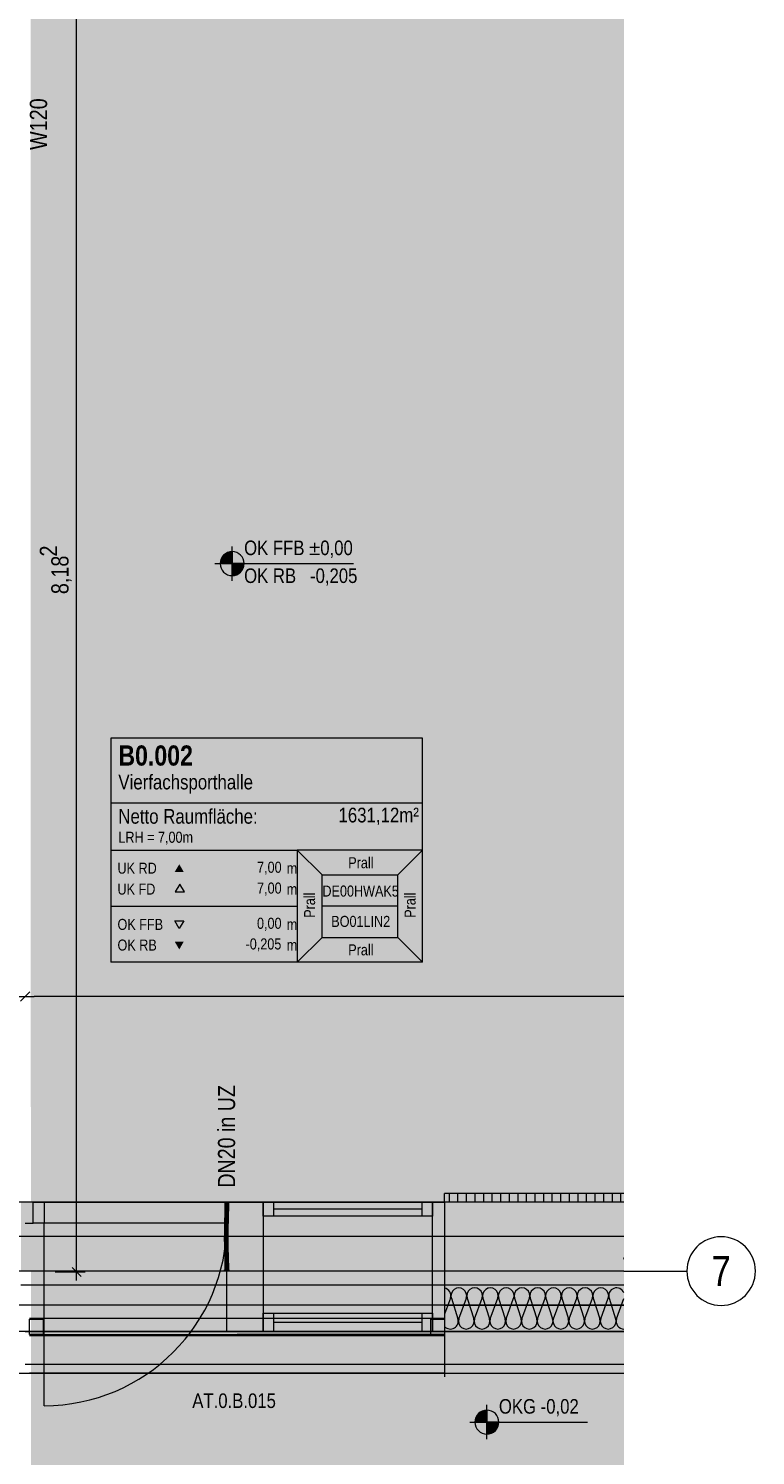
# Model space of a CAD drawing. Extents: x -500 to 300, y 62 to 1162.
# Tile 26 of 90: x 7 to 92, y 198 to 364. Entities that reach past the tile are written whole.
import ezdxf
from ezdxf.enums import TextEntityAlignment as Align
from ezdxf.lldxf.tags import DXFTag

# ---------------------------------------------------------------- set-up
doc = ezdxf.new("R2010")
doc.units = 0
doc.layers.get('0').update_dxf_attribs({"lineweight": 13})
for name, color, linetype, lineweight, true_color in [('00_Beschriftung UZ', 3, 'Continuous', 35, 0x00ff00), ('30 -33 Aussenwände- 2 nichttragend', 7, 'Continuous', 9, 0x003dff), ('30 -33 Aussenwände- 7 Fassade_ Elemente', 7, 'Continuous', 9, 0x00aacc), ('30 -34 Innenwände- 2 nichttragend', 7, 'Continuous', 18, 0xff7fe6), ('30 -35 Decken- 1 Konstruktion-Träger- Stahlbeton', 7, 'Continuous', 13, 0x33aa00), ('70 -72 Beschriftung- 1 Beschriftung allgemein', 7, 'Continuous', 9, 0xff6633), ('70 -75 Raumstempel- 1 Raumstempel', 7, 'Continuous', 25, 0xff6600), ('70 -76 Bemaßung- 2 Allgemein', 9, 'Continuous', 5, 0x808080), ('E_Leerrohr 20', 7, 'Continuous', 13, 0xcc0099), ('E_Leerrohr 20-Shading', 7, 'Continuous', 13, 0xcc0099), ('iwb_Layout Achsbezeichung', 1, 'Continuous', 13, 0xff0000), ('iwb_Layout BA_Markierung', 7, 'Continuous', 9, 0xbadcdc), ('iwb_Schraffur_Unterzug', 7, 'Continuous', 5, 0xffffcc)]:
    doc.layers.add(name, color=color, linetype=linetype, lineweight=lineweight, true_color=true_color)
for name, color, linetype, lineweight in [('70 -71 Achsen- 1 Gebäudeachsen', 7, 'STRICHPUNKT2-A06G93K98I', 18), ('70 -72 Beschriftung- 5 Höhenkoten', 7, 'Continuous', 15), ('70 -75 Raumstempel- 3 Wandstempel', 7, 'Continuous', 50), ('Detailelementbeschriftung', 7, 'Continuous', 9)]:
    doc.layers.add(name, color=color, linetype=linetype, lineweight=lineweight)
doc.styles.get("Standard").update_dxf_attribs({"font": 'ARIALN.TTF'})
tags = doc.linetypes.add('fein_strichliert-A06G93KA8I', pattern=[4, 1, -2, 1]).pattern_tags.tags
tags[8:9] = [DXFTag(74, 4), DXFTag(75, 0), DXFTag(340, '0'), DXFTag(46, 0.0), DXFTag(50, 0.0), DXFTag(44, 0.0), DXFTag(45, 0.0)]
tags[6:7] = [DXFTag(74, 4), DXFTag(75, 0), DXFTag(340, '0'), DXFTag(46, 0.0), DXFTag(50, 0.0), DXFTag(44, 0.0), DXFTag(45, 0.0)]
tags[4:5] = [DXFTag(74, 4), DXFTag(75, 0), DXFTag(340, '0'), DXFTag(46, 0.0), DXFTag(50, 0.0), DXFTag(44, 0.0), DXFTag(45, 0.0)]
tags = doc.linetypes.add('STRICHPUNKT2', pattern=[12.7, 6.35, -3.175, 0, -3.175]).pattern_tags.tags
tags[10:11] = [DXFTag(74, 4), DXFTag(75, 0), DXFTag(340, '0'), DXFTag(46, 0.0), DXFTag(50, 0.0), DXFTag(44, 0.0), DXFTag(45, 0.0)]
tags[8:9] = [DXFTag(74, 4), DXFTag(75, 0), DXFTag(340, '0'), DXFTag(46, 0.0), DXFTag(50, 0.0), DXFTag(44, 0.0), DXFTag(45, 0.0)]
tags[6:7] = [DXFTag(74, 4), DXFTag(75, 0), DXFTag(340, '0'), DXFTag(46, 0.0), DXFTag(50, 0.0), DXFTag(44, 0.0), DXFTag(45, 0.0)]
tags[4:5] = [DXFTag(74, 4), DXFTag(75, 0), DXFTag(340, '0'), DXFTag(46, 0.0), DXFTag(50, 0.0), DXFTag(44, 0.0), DXFTag(45, 0.0)]
tags = doc.linetypes.add('STRICHPUNKT2-A06G93K98I', pattern=[12.7, 6.35, -3.175, 0, -3.175]).pattern_tags.tags
tags[10:11] = [DXFTag(74, 4), DXFTag(75, 0), DXFTag(340, '0'), DXFTag(46, 0.0), DXFTag(50, 0.0), DXFTag(44, 0.0), DXFTag(45, 0.0)]
tags[8:9] = [DXFTag(74, 4), DXFTag(75, 0), DXFTag(340, '0'), DXFTag(46, 0.0), DXFTag(50, 0.0), DXFTag(44, 0.0), DXFTag(45, 0.0)]
tags[6:7] = [DXFTag(74, 4), DXFTag(75, 0), DXFTag(340, '0'), DXFTag(46, 0.0), DXFTag(50, 0.0), DXFTag(44, 0.0), DXFTag(45, 0.0)]
tags[4:5] = [DXFTag(74, 4), DXFTag(75, 0), DXFTag(340, '0'), DXFTag(46, 0.0), DXFTag(50, 0.0), DXFTag(44, 0.0), DXFTag(45, 0.0)]

# ---------------------------------------------------------------- blocks, each defined once
blk = doc.blocks.new('Shading-A06G93JX8I', base_point=(30.28, 223.84))
at = {"layer": 'E_Leerrohr 20-Shading', "color": 223, "true_color": 0xc67fb4}
for points in [[(30.05, 226.74), (30, 226.74), (30.04, 226.02), (29.98, 226.02)], [(30.06, 227.47), (30, 227.47), (30.05, 226.74), (30, 226.74)], [(30.04, 226.02), (30.05, 226.74), (30.04, 226.02)], [(30.35, 226.74), (30.34, 226.74), (30.33, 226.01), (30.32, 226.01)], [(30.37, 226.74), (30.33, 226.01), (30.34, 226.01)], [(30.37, 226.74), (30.35, 226.74), (30.33, 226.01), (30.34, 226.6)], [(30.34, 226.6), (30.33, 226.01), (30.33, 226.01)], [(30.36, 227.47), (30.34, 227.47), (30.35, 226.74), (30.34, 226.74)], [(30.37, 226.74), (30.34, 226.01), (30.38, 226.74), (30.35, 226.01)], [(30.36, 227.47), (30.35, 226.74), (30.38, 227.47), (30.37, 226.74)], [(30.35, 226.01), (30.36, 226.01), (30.38, 226.74), (30.39, 226.74)], [(30.38, 227.47), (30.37, 226.74), (30.39, 227.47), (30.38, 226.74)], [(30.38, 226.74), (30.39, 226.74), (30.39, 227.47), (30.4, 227.47)], [(30.39, 226.74), (30.39, 226.74), (30.4, 227.47)], [(29.94, 224.57), (30.01, 225.02), (29.96, 225.3), (30.01, 225.29)], [(29.99, 224.57), (30, 224.7), (29.94, 224.57), (30.01, 225.02)], [(30.04, 226.02), (29.98, 226.02), (30.01, 225.29), (29.96, 225.3)], [(30, 224.57), (30.01, 225.07), (29.99, 224.57)], [(30.01, 225.02), (30, 224.7), (30.01, 225.06), (30.01, 225)], [(30.01, 225.29), (30.01, 225.02), (30.02, 225.29), (30.01, 225.06)], [(30.01, 225), (30.01, 225.07), (30.01, 225.06)], [(30.02, 225.29), (30.02, 225.29), (30.04, 226.02)], [(30.29, 225.02), (30.29, 225.03), (30.28, 224.56)], [(30.28, 224.56), (30.3, 224.99), (30.28, 224.56), (30.29, 225.02)], [(30.3, 224.93), (30.3, 224.99), (30.29, 224.56), (30.28, 224.56)], [(30.3, 225.29), (30.3, 225.29), (30.29, 225.03)], [(30.3, 224.99), (30.3, 225.15), (30.29, 225.02)], [(30.3, 225.15), (30.29, 225.03), (30.29, 225.02)], [(30.3, 224.93), (30.29, 224.56), (30.31, 224.88), (30.3, 224.56)], [(30.33, 226.01), (30.33, 226.01), (30.31, 225.29), (30.3, 225.29)], [(30.32, 225.29), (30.3, 224.93), (30.32, 225.29), (30.31, 224.88)], [(30.32, 225.29), (30.31, 225.29), (30.3, 224.93), (30.3, 224.99)], [(30.3, 224.99), (30.31, 225.29), (30.3, 225.15), (30.3, 225.29)], [(30.3, 224.56), (30.3, 224.56), (30.31, 224.88), (30.31, 224.86)], [(30.3, 224.56), (30.34, 224.56), (30.31, 224.86)], [(30.34, 226.01), (30.33, 226.01), (30.32, 225.29), (30.31, 225.29)], [(30.31, 224.86), (30.34, 224.56), (30.33, 225.29), (30.36, 225.29)], [(30.31, 224.88), (30.31, 224.86), (30.32, 225.29), (30.33, 225.29)], [(30.32, 225.29), (30.33, 225.29), (30.35, 226.01), (30.36, 226.01)], [(30.34, 226.01), (30.32, 225.29), (30.35, 226.01), (30.32, 225.29)], [(30.33, 225.29), (30.36, 225.29), (30.36, 226.01), (30.38, 226.01)], [(29.96, 223.12), (29.96, 223.48), (29.92, 223.12), (29.93, 223.48)], [(29.96, 223.12), (29.92, 223.12), (29.98, 222.51), (29.93, 222.5)], [(29.99, 224.57), (29.94, 224.57), (29.97, 223.84), (29.93, 223.84)], [(29.96, 223.48), (29.97, 223.84), (29.93, 223.48), (29.93, 223.84)], [(29.98, 223.12), (29.99, 223.84), (29.96, 223.12), (29.97, 223.84)], [(29.99, 222.51), (29.98, 223.12), (29.98, 222.51), (29.96, 223.12)], [(29.99, 223.84), (30, 224.57), (29.97, 223.84), (29.99, 224.57)], [(30.27, 223.84), (30.28, 223.84), (30.3, 224.56), (30.29, 224.17)], [(30.27, 223.84), (30.3, 224.56), (30.29, 224.56)], [(30.27, 223.84), (30.29, 224.56), (30.27, 223.84), (30.28, 224.56)], [(30.28, 224.56), (30.28, 224.56), (30.27, 223.84)], [(30.28, 223.84), (30.27, 223.48), (30.33, 223.84), (30.33, 223.48)], [(30.27, 223.55), (30.27, 223.48), (30.28, 223.84), (30.27, 223.48)], [(30.28, 223.84), (30.28, 223.84), (30.27, 223.55)], [(30.27, 223.48), (30.28, 223.84), (30.27, 223.48)], [(30.28, 223.84), (30.27, 223.48), (30.27, 223.48)], [(30.28, 223.84), (30.27, 223.84), (30.27, 223.48), (30.27, 223.69)], [(30.27, 223.84), (30.27, 223.84), (30.27, 223.31)], [(30.27, 223.69), (30.27, 223.31), (30.27, 223.4)], [(30.27, 223.55), (30.27, 223.48), (30.27, 223.48)], [(30.27, 223.48), (30.27, 223.12), (30.27, 223.48)], [(30.27, 223.48), (30.27, 223.12), (30.33, 223.48), (30.32, 223.12)], [(30.27, 223.48), (30.27, 223.18), (30.27, 223.48), (30.27, 223.12)], [(30.27, 223.48), (30.27, 223.4), (30.27, 223.48)], [(30.27, 223.48), (30.27, 223.18), (30.27, 223.48)], [(30.27, 223.18), (30.27, 223.48), (30.27, 223.4), (30.27, 223.48)], [(30.27, 223.18), (30.27, 223.4), (30.27, 223.29)], [(30.27, 223.4), (30.27, 223.31), (30.27, 223.29)], [(30.27, 223.31), (30.27, 223.12), (30.27, 223.29)], [(30.27, 223.12), (30.27, 223.12), (30.27, 223.29), (30.27, 223.18)], [(30.27, 223.12), (30.27, 223.12), (30.27, 223.18)], [(30.33, 222.51), (30.32, 223.12), (30.28, 222.51), (30.27, 223.12)], [(30.28, 222.51), (30.27, 223.12), (30.27, 222.51), (30.27, 223.12)], [(30.28, 223.84), (30.33, 223.84), (30.3, 224.56), (30.34, 224.56)], [(30.28, 223.84), (30.3, 224.56), (30.29, 224.17)], [(30.28, 223.84), (30.28, 223.84), (30.29, 224.17)], [(30.29, 224.17), (30.3, 224.56), (30.3, 224.56)], [(29.98, 222.51), (29.93, 222.5), (30, 221.9), (29.95, 221.89)], [(29.95, 221.89), (29.97, 221.73), (30, 221.9), (30.01, 221.73)], [(29.97, 221.73), (29.95, 221.89), (29.95, 221.73)], [(29.97, 221.29), (30.02, 221.29), (29.95, 221.73), (29.97, 221.73)], [(29.97, 221.73), (30.02, 221.29), (30.01, 221.73), (30.01, 221.66)], [(30.01, 221.9), (29.99, 222.51), (30, 221.9), (29.98, 222.51)], [(30.01, 221.66), (30.01, 221.9), (30, 221.9)], [(30.28, 222.51), (30.27, 222.51), (30.31, 221.9), (30.29, 221.9)], [(30.35, 221.91), (30.33, 222.51), (30.31, 221.9), (30.28, 222.51)], [(30.32, 221.73), (30.31, 221.9), (30.29, 221.73), (30.29, 221.9)], [(30.34, 221.3), (30.32, 221.73), (30.31, 221.3), (30.29, 221.73)], [(30.35, 221.73), (30.35, 221.91), (30.32, 221.73), (30.31, 221.9)], [(30.34, 221.3), (30.36, 221.3), (30.32, 221.73), (30.35, 221.73)], [(30.02, 221.29), (29.97, 221.29), (30.04, 220.68), (29.98, 220.68)], [(30.04, 220.68), (29.98, 220.68), (30.05, 220.07), (30, 220.07)], [(30.05, 220.07), (30, 220.07), (30.06, 219.47), (30, 219.47)], [(30.05, 220.07), (30.04, 220.68), (30.05, 220.07), (30.04, 220.68)], [(30.06, 219.47), (30.05, 220.07), (30.06, 219.47), (30.05, 220.07)], [(30.34, 221.3), (30.31, 221.3), (30.37, 220.69), (30.32, 220.69)], [(30.37, 220.69), (30.32, 220.69), (30.39, 220.08), (30.34, 220.08)], [(30.38, 220.69), (30.36, 221.3), (30.37, 220.69), (30.34, 221.3)], [(30.4, 219.47), (30.39, 220.08), (30.34, 219.47), (30.34, 220.08)], [(30.4, 220.08), (30.38, 220.69), (30.39, 220.08), (30.37, 220.69)], [(30.4, 219.47), (30.4, 220.08), (30.39, 220.08)]]:
    blk.add_solid(points, dxfattribs=at)
at = {"layer": 'E_Leerrohr 20-Shading', "color": 231, "true_color": 0xe17fc9}
for points in [[(30.1, 226.74), (30.05, 226.74), (30.1, 226.02), (30.04, 226.02)], [(30.17, 227.47), (30.06, 227.47), (30.17, 226.74), (30.05, 226.74)], [(30.16, 226.02), (30.17, 226.74), (30.1, 226.02), (30.1, 226.74)], [(30.18, 226.02), (30.19, 226.74), (30.16, 226.02), (30.17, 226.74)], [(30.19, 226.74), (30.2, 227.47), (30.17, 226.74), (30.17, 227.47)], [(30.19, 226.02), (30.2, 226.74), (30.18, 226.02), (30.19, 226.74)], [(30.19, 226.74), (30.18, 226.02), (30.18, 226.02)], [(30.2, 227.47), (30.19, 226.74), (30.2, 226.74)], [(30.19, 226.02), (30.22, 226.01), (30.2, 226.74), (30.21, 226.74)], [(30.2, 226.74), (30.21, 226.74), (30.2, 227.47)], [(30.21, 226.74), (30.34, 226.74), (30.2, 227.47), (30.34, 227.47)], [(30.22, 226.01), (30.32, 226.01), (30.21, 226.74), (30.34, 226.74)], [(30.01, 225.07), (30, 224.57), (30.02, 224.57)], [(30.02, 225.29), (30.01, 225.07), (30.1, 225.29), (30.1, 225.21)], [(30.1, 225.21), (30.01, 225.07), (30.1, 224.71)], [(30.02, 224.57), (30.1, 224.57), (30.01, 225.07), (30.1, 224.71)], [(30.1, 226.02), (30.04, 226.02), (30.1, 225.29), (30.02, 225.29)], [(30.1, 225.29), (30.15, 225.29), (30.1, 226.02), (30.16, 226.02)], [(30.1, 225.29), (30.1, 225.21), (30.15, 225.29), (30.15, 225.28)], [(30.15, 225.28), (30.1, 225.21), (30.14, 224.59), (30.1, 224.71)], [(30.16, 225.29), (30.14, 224.57), (30.15, 225.03)], [(30.14, 224.57), (30.16, 225.29), (30.14, 224.59), (30.15, 225.28)], [(30.14, 224.57), (30.16, 224.57), (30.16, 225.03), (30.17, 225.03)], [(30.15, 225.03), (30.14, 224.57), (30.16, 225.03), (30.14, 224.57)], [(30.15, 225.28), (30.16, 225.29), (30.15, 225.29)], [(30.15, 225.03), (30.16, 225.29), (30.16, 225.29)], [(30.19, 225.03), (30.19, 225.29), (30.15, 225.03), (30.16, 225.29)], [(30.16, 225.29), (30.18, 226.02), (30.16, 225.29), (30.16, 226.02)], [(30.19, 226.02), (30.18, 226.02), (30.19, 225.29), (30.16, 225.29)], [(30.16, 224.57), (30.18, 224.57), (30.17, 225.03), (30.19, 225.03)], [(30.19, 225.03), (30.18, 224.57), (30.24, 225.03), (30.24, 224.56)], [(30.19, 225.29), (30.23, 225.29), (30.19, 226.02), (30.22, 226.01)], [(30.19, 225.03), (30.24, 225.03), (30.19, 225.29), (30.23, 225.29)], [(30.23, 225.29), (30.3, 225.29), (30.22, 226.01), (30.32, 226.01)], [(30.24, 225.03), (30.29, 225.03), (30.23, 225.29), (30.3, 225.29)], [(30.24, 224.56), (30.28, 224.56), (30.24, 225.03), (30.29, 225.03)], [(30.03, 223.84), (29.99, 223.84), (30.03, 223.12), (29.98, 223.12)], [(30.03, 223.12), (29.98, 223.12), (30.03, 222.51), (29.99, 222.51)], [(30.02, 224.57), (30, 224.57), (30.03, 223.84), (29.99, 223.84)], [(30.03, 223.84), (30.11, 223.84), (30.02, 224.57), (30.1, 224.57)], [(30.03, 223.84), (30.03, 223.48), (30.11, 223.84), (30.11, 223.48)], [(30.03, 223.48), (30.03, 223.12), (30.11, 223.48), (30.12, 223.12)], [(30.03, 222.51), (30.13, 222.51), (30.03, 223.12), (30.12, 223.12)], [(30.1, 224.71), (30.1, 224.57), (30.14, 224.59), (30.14, 224.57)], [(30.1, 224.57), (30.11, 223.84), (30.14, 224.57), (30.13, 223.84)], [(30.11, 223.84), (30.11, 223.48), (30.13, 223.84), (30.13, 223.48)], [(30.14, 223.12), (30.13, 223.48), (30.12, 223.12)], [(30.12, 223.12), (30.13, 222.51), (30.12, 223.12), (30.13, 222.51)], [(30.13, 222.51), (30.12, 223.12), (30.12, 223.12)], [(30.14, 223.12), (30.12, 223.12), (30.15, 222.51), (30.13, 222.51)], [(30.15, 223.84), (30.16, 224.57), (30.13, 223.84), (30.14, 224.57)], [(30.13, 223.84), (30.14, 224.57), (30.14, 224.57)], [(30.14, 223.12), (30.15, 223.84), (30.13, 223.48), (30.13, 223.84)], [(30.13, 223.84), (30.13, 223.84), (30.13, 223.48)], [(30.14, 224.57), (30.14, 224.57), (30.14, 224.59)], [(30.14, 223.12), (30.18, 223.12), (30.15, 223.31), (30.18, 223.31)], [(30.18, 222.51), (30.18, 223.12), (30.15, 222.51), (30.14, 223.12)], [(30.18, 223.84), (30.18, 224.57), (30.15, 223.84), (30.16, 224.57)], [(30.18, 223.31), (30.18, 223.84), (30.15, 223.31), (30.15, 223.84)], [(30.18, 223.84), (30.25, 223.84), (30.18, 224.57), (30.24, 224.56)], [(30.18, 223.84), (30.18, 223.31), (30.25, 223.84), (30.26, 223.31)], [(30.26, 223.31), (30.18, 223.31), (30.25, 223.12), (30.18, 223.12)], [(30.18, 223.12), (30.18, 222.51), (30.25, 223.12), (30.24, 222.51)], [(30.25, 223.84), (30.27, 223.84), (30.24, 224.56), (30.28, 224.56)], [(30.24, 222.51), (30.25, 222.51), (30.25, 223.12), (30.26, 223.12)], [(30.25, 223.84), (30.26, 223.31), (30.27, 223.84), (30.27, 223.31)], [(30.26, 223.31), (30.25, 223.12), (30.26, 223.22)], [(30.25, 223.12), (30.26, 223.12), (30.26, 223.22)], [(30.25, 222.51), (30.27, 222.51), (30.26, 223.12), (30.27, 223.12)], [(30.26, 223.31), (30.26, 223.12), (30.27, 223.31), (30.27, 223.12)], [(30.03, 222.51), (29.99, 222.51), (30.02, 221.9), (30.01, 221.9)], [(30.15, 221.73), (30.15, 221.9), (30.01, 221.73), (30.02, 221.9)], [(30.02, 221.9), (30.01, 221.9), (30.01, 221.66)], [(30.01, 221.66), (30.17, 221.29), (30.01, 221.73), (30.15, 221.73)], [(30.17, 221.29), (30.01, 221.66), (30.02, 221.29)], [(30.02, 221.9), (30.15, 221.9), (30.03, 222.51), (30.13, 222.51)], [(30.15, 221.9), (30.13, 222.51), (30.13, 222.51)], [(30.19, 221.9), (30.18, 222.51), (30.15, 221.9), (30.15, 222.51)], [(30.19, 221.29), (30.19, 221.9), (30.15, 221.73), (30.15, 221.9)], [(30.15, 221.9), (30.15, 221.9), (30.15, 221.73)], [(30.19, 221.29), (30.15, 221.73), (30.17, 221.29)], [(30.19, 221.9), (30.24, 221.9), (30.18, 222.51), (30.25, 222.51)], [(30.19, 221.29), (30.23, 221.29), (30.19, 221.9), (30.24, 221.9)], [(30.23, 221.29), (30.31, 221.3), (30.24, 221.9), (30.29, 221.9)], [(30.24, 221.9), (30.29, 221.9), (30.25, 222.51), (30.27, 222.51)], [(30.17, 221.29), (30.02, 221.29), (30.18, 220.68), (30.04, 220.68)], [(30.05, 220.68), (30.04, 220.68), (30.05, 220.07)], [(30.2, 220.07), (30.18, 220.68), (30.05, 220.07), (30.05, 220.68)], [(30.2, 220.07), (30.05, 220.07), (30.2, 219.47), (30.06, 219.47)], [(30.19, 221.29), (30.17, 221.29), (30.2, 220.68), (30.18, 220.68)], [(30.2, 220.68), (30.21, 220.68), (30.19, 221.29), (30.23, 221.29)], [(30.2, 220.07), (30.34, 220.08), (30.21, 220.68), (30.32, 220.69)], [(30.2, 220.07), (30.2, 220.07), (30.2, 220.68), (30.21, 220.68)], [(30.34, 219.47), (30.34, 220.08), (30.2, 219.47), (30.2, 220.07)], [(30.2, 220.07), (30.2, 220.07), (30.2, 219.47)], [(30.21, 220.68), (30.32, 220.69), (30.23, 221.29), (30.31, 221.3)]]:
    blk.add_solid(points, dxfattribs=at)
blk = doc.blocks.new('Shading-A06G93JZ8I', base_point=(30.25, 226.68))
at = {"layer": 'E_Leerrohr 20-Shading', "color": 213, "true_color": 0xd67fc0}
for points in [[(29.87, 227.47), (30.2, 227.47), (29.87, 227.48), (30.2, 227.48)], [(30, 226.68), (30.2, 226.68), (30, 227.47), (30.2, 227.47)], [(30.2, 227.48), (30.2, 227.47), (30.27, 227.48), (30.27, 227.47)], [(30.2, 227.47), (30.2, 226.68), (30.25, 227.47), (30.25, 226.68)], [(30.25, 226.68), (30.4, 226.68), (30.25, 227.47), (30.4, 227.47)], [(30.41, 227.48), (30.27, 227.48), (30.41, 227.47), (30.27, 227.47)], [(30.47, 227.48), (30.41, 227.48), (30.47, 227.47), (30.41, 227.47)], [(30.47, 227.47), (30.53, 227.47), (30.47, 227.48), (30.53, 227.48)]]:
    blk.add_solid(points, dxfattribs=at)
blk = doc.blocks.new('Shading-A06G93K18I', base_point=(30.4, 219.47))
at = {"layer": 'E_Leerrohr 20-Shading', "color": 213, "true_color": 0xd67fc0}
for points in [[(30.2, 220.25), (30, 220.25), (30.2, 219.47), (30, 219.47)], [(30.4, 219.47), (30.4, 220.25), (30.2, 219.47), (30.21, 220.25)], [(30.21, 220.25), (30.2, 220.25), (30.2, 219.47)], [(30.2, 219.47), (29.87, 219.47), (30.2, 219.45), (29.87, 219.45)], [(30.27, 219.47), (30.2, 219.47), (30.27, 219.45), (30.2, 219.45)], [(30.27, 219.45), (30.42, 219.45), (30.27, 219.47), (30.42, 219.47)], [(30.42, 219.45), (30.53, 219.45), (30.42, 219.47), (30.53, 219.47)]]:
    blk.add_solid(points, dxfattribs=at)
blk = doc.blocks.new('Polygon-A06G93K38I')
at = {"color": 0, "linetype": 'ByBlock', "lineweight": -2, "ltscale": 0.13}
blk.add_solid([(7.39, 86.7), (7.23, 1083.81), (76.5, 86.52), (76.5, 1083.81)], dxfattribs=at)
blk = doc.blocks.new('Referenz-A06G93KB8I')
at = {"layer": '00_Beschriftung UZ', "color": 0, "linetype": 'Continuous', "lineweight": -2, "ltscale": 0.13}
blk.add_solid([(76.37, 220.78), (76.5, 221.05), (76.5, 220.78)], dxfattribs=at)
at = {"layer": '30 -33 Aussenwände- 2 nichttragend', "color": 0, "linetype": 'fein_strichliert-A06G93KA8I', "lineweight": -2, "ltscale": 0.13}
blk.add_line((55.6, 215.45), (76.5, 215.45), dxfattribs=at)
at = {"layer": '30 -33 Aussenwände- 7 Fassade_ Elemente', "color": 0, "linetype": 'Continuous', "lineweight": -2, "ltscale": 0.13}
for p, q in [((7.62, 227.45), (5.7, 227.45)), ((76.5, 227.45), (6.2, 227.45)), ((7.62, 227.45), (8.92, 227.45)), ((7.62, 224.99), (7.62, 227.45)), ((8.92, 227.45), (8.92, 224.99)), ((8.92, 227.45), (30.2, 227.45)), ((30.2, 227.45), (30.2, 224.99)), ((30.2, 212.35), (30.2, 227.45)), ((30.2, 227.45), (34.44, 227.45)), ((34.44, 225.81), (34.44, 227.45)), ((34.44, 227.45), (35.64, 227.45)), ((34.44, 227.45), (54.2, 227.45)), ((34.44, 227.45), (34.44, 212.35)), ((34.44, 225.81), (34.44, 227.45)), ((35.64, 227.45), (35.64, 225.81)), ((53, 226.63), (35.64, 226.63)), ((53, 227.45), (54.2, 227.45)), ((53, 225.81), (53, 227.45)), ((54.2, 227.45), (54.2, 225.81)), ((54.2, 227.45), (54.2, 225.81)), ((54.2, 212.35), (54.2, 227.45)), ((54.2, 227.45), (55.6, 227.45)), ((55.6, 227.45), (55.6, 212.35)), ((55.6, 227.45), (55.6, 207.08)), ((6.7, 224.99), (7.62, 224.99)), ((8.92, 224.99), (7.62, 224.99)), ((30.2, 224.99), (8.92, 224.99)), ((54.2, 225.81), (34.44, 225.81)), ((35.64, 225.81), (34.44, 225.81)), ((54.2, 225.81), (53, 225.81)), ((6.2, 217.81), (76.5, 217.81)), ((56.3, 216.25), (55.6, 214.37)), ((56.39, 216.25), (57.16, 213.85)), ((57.25, 213.85), (58.14, 216.25)), ((58.23, 216.25), (59, 213.85)), ((59.09, 213.85), (59.97, 216.25)), ((60.06, 216.25), (60.84, 213.85)), ((60.93, 213.85), (61.81, 216.25)), ((61.9, 216.25), (62.67, 213.85)), ((62.76, 213.85), (63.65, 216.25)), ((63.74, 216.25), (64.51, 213.85)), ((64.6, 213.85), (65.49, 216.25)), ((65.58, 216.25), (66.35, 213.85)), ((66.44, 213.85), (67.33, 216.25)), ((67.42, 216.25), (68.19, 213.85)), ((68.28, 213.85), (69.17, 216.25)), ((69.26, 216.25), (70.03, 213.85)), ((70.12, 213.85), (71.01, 216.25)), ((71.1, 216.25), (71.87, 213.85)), ((71.96, 213.85), (72.84, 216.25)), ((72.93, 216.25), (73.71, 213.85)), ((73.8, 213.85), (74.68, 216.25)), ((74.77, 216.25), (75.54, 213.85)), ((75.63, 213.85), (76.5, 216.2)), ((7.2, 212.01), (7.2, 213.81)), ((7.2, 213.81), (8.8, 213.81)), ((8.8, 213.81), (8.8, 212.01)), ((34.44, 212.35), (34.44, 214.51)), ((34.44, 214.51), (35.64, 214.51)), ((34.44, 214.51), (54.2, 214.51)), ((34.44, 212.35), (34.44, 214.51)), ((35.64, 214.51), (35.64, 212.35)), ((53, 213.43), (35.64, 213.43)), ((53, 212.35), (53, 214.51)), ((53, 214.51), (54.2, 214.51)), ((54, 212.01), (54, 213.81)), ((54, 213.81), (55.6, 213.81)), ((54.2, 214.51), (54.2, 212.35)), ((54.2, 214.51), (54.2, 212.35)), ((55.6, 213.81), (55.6, 212.01)), ((76.5, 212.35), (1.2, 212.35)), ((6.7, 212.35), (76.5, 212.35)), ((8.8, 212.01), (7.2, 212.01)), ((34.44, 212.35), (30.2, 212.35)), ((54.2, 212.35), (34.44, 212.35)), ((35.64, 212.35), (34.44, 212.35)), ((54.2, 212.35), (53, 212.35)), ((55.6, 212.01), (54, 212.01)), ((55.6, 212.35), (54.2, 212.35)), ((76.5, 208.51), (6.7, 208.51)), ((3.1, 207.51), (76.5, 207.51))]:
    blk.add_line(p, q, dxfattribs=at)
at = {"layer": '30 -33 Aussenwände- 7 Fassade_ Elemente', "color": 0, "linetype": 'fein_strichliert-A06G93KA8I', "lineweight": -2, "ltscale": 0.13}
for p, q in [((8.92, 203.71), (8.92, 224.99)), ((7.2, 213.91), (55.6, 213.91)), ((7.2, 211.91), (55.6, 211.91)), ((8.8, 212.01), (31.4, 212.01)), ((54, 212.01), (31.4, 212.01)), ((55.6, 207.51), (7.2, 207.51))]:
    blk.add_line(p, q, dxfattribs=at)
blk.add_ellipse((8.92, 224.99), major_axis=(0, -21.28), ratio=1, start_param=0, end_param=1.570796, dxfattribs=at)
at = {"layer": '30 -33 Aussenwände- 7 Fassade_ Elemente', "color": 0, "linetype": 'Continuous', "lineweight": -2, "ltscale": 0.13}
for centre, major_axis, end_param in [((55.42, 216.53), (0.874, -0.282), 1.687595), ((57.26, 216.53), (-0.539, 0.744), 1.254884), ((57.26, 216.53), (0.539, 0.744), 1.254884), ((57.26, 216.53), (0.874, -0.282), 1.254884), ((59.1, 216.53), (0.874, -0.282), 3.764652), ((59.1, 216.53), (-0.539, 0.744), 1.254884), ((59.1, 216.53), (0.539, 0.744), 1.254884), ((59.1, 216.53), (0.874, -0.282), 1.254884), ((60.94, 216.53), (0.874, -0.282), 3.764652), ((60.94, 216.53), (-0.539, 0.744), 1.254884), ((60.94, 216.53), (0.539, 0.744), 1.254884), ((60.94, 216.53), (0.874, -0.282), 1.254884), ((62.78, 216.53), (0.874, -0.282), 3.764652), ((64.62, 216.53), (0.874, -0.282), 3.764652), ((66.45, 216.53), (0.874, -0.282), 3.764652), ((68.29, 216.53), (0.874, -0.282), 3.764652), ((70.13, 216.53), (0.874, -0.282), 3.764652), ((71.97, 216.53), (0.874, -0.282), 3.764652), ((73.81, 216.53), (0.874, -0.282), 3.764652), ((75.65, 216.53), (0.854, 0.339), 3.075203), ((56.28, 213.57), (-0.684, -0.614), 2.721951), ((58.12, 213.57), (-0.874, 0.282), 3.765224), ((58.12, 213.57), (-0.874, 0.282), 1.255075), ((58.12, 213.57), (0.539, -0.744), 1.255075), ((59.96, 213.57), (-0.874, 0.282), 3.765224), ((59.96, 213.57), (-0.874, 0.282), 1.255075), ((59.96, 213.57), (0.539, -0.744), 1.255075), ((61.8, 213.57), (-0.874, 0.282), 3.765224), ((63.64, 213.57), (-0.874, 0.282), 3.765224), ((65.48, 213.57), (-0.874, 0.282), 3.765224), ((67.32, 213.57), (-0.874, 0.282), 3.765224), ((69.15, 213.57), (-0.874, 0.282), 3.765224), ((70.99, 213.57), (-0.874, 0.282), 3.765224), ((72.83, 213.57), (-0.874, 0.282), 3.765224), ((74.67, 213.57), (-0.874, 0.282), 3.765224), ((76.51, 213.57), (-0.874, 0.282), 1.874274), ((58.12, 213.57), (-0.539, -0.744), 1.255075), ((59.96, 213.57), (-0.539, -0.744), 1.255075)]:
    blk.add_ellipse(centre, major_axis=major_axis, ratio=1, start_param=0, end_param=end_param, dxfattribs=at)
at = {"layer": '30 -34 Innenwände- 2 nichttragend', "color": 0, "lineweight": -2}
for p, q in [((76.5, 228.45), (55.6, 228.45)), ((56.12, 228.45), (56.12, 227.45)), ((57.12, 228.45), (57.12, 227.45)), ((58.12, 228.45), (58.12, 227.45)), ((59.12, 228.45), (59.12, 227.45)), ((60.12, 228.45), (60.12, 227.45)), ((61.12, 228.45), (61.12, 227.45)), ((62.12, 228.45), (62.12, 227.45)), ((63.12, 228.45), (63.12, 227.45)), ((64.12, 228.45), (64.12, 227.45)), ((65.12, 228.45), (65.12, 227.45)), ((66.12, 228.45), (66.12, 227.45)), ((67.12, 228.45), (67.12, 227.45)), ((68.12, 228.45), (68.12, 227.45)), ((69.12, 228.45), (69.12, 227.45)), ((70.12, 228.45), (70.12, 227.45)), ((71.12, 228.45), (71.12, 227.45)), ((72.12, 228.45), (72.12, 227.45)), ((73.12, 228.45), (73.12, 227.45)), ((74.12, 228.45), (74.12, 227.45)), ((75.12, 228.45), (75.12, 227.45)), ((76.12, 228.45), (76.12, 227.45)), ((76.5, 227.45), (55.6, 227.45))]:
    blk.add_line(p, q, dxfattribs=at)
at = {"layer": '30 -34 Innenwände- 2 nichttragend', "color": 0, "linetype": 'Continuous', "lineweight": -2, "ltscale": 0.13}
for p, q in [((76.5, 228.45), (55.6, 228.45)), ((55.6, 227.45), (55.6, 228.45)), ((76.5, 227.45), (55.6, 227.45))]:
    blk.add_line(p, q, dxfattribs=at)
at = {"layer": '30 -35 Decken- 1 Konstruktion-Träger- Stahlbeton', "color": 0, "linetype": 'fein_strichliert-A06G93KA8I', "lineweight": -2, "ltscale": 0.13}
for p, q in [((76.5, 223.45), (5.7, 223.45)), ((76.5, 215.45), (5.7, 215.45))]:
    blk.add_line(p, q, dxfattribs=at)
at = {"layer": '70 -71 Achsen- 1 Gebäudeachsen', "color": 0, "linetype": 'STRICHPUNKT2-A06G93K98I', "lineweight": -2, "ltscale": 0.13}
blk.add_line((-387.24, 219.45), (76.5, 219.45), dxfattribs=at)
at = {"layer": '70 -72 Beschriftung- 5 Höhenkoten', "color": 0, "linetype": 'Continuous', "lineweight": -2, "ltscale": 0.13}
for p, q in [((30.83, 299.95), (30.83, 303.95)), ((30.83, 301.95), (30.83, 303.35)), ((30.83, 303.35), (30.83, 301.95)), ((28.83, 301.95), (44.98, 301.95)), ((29.43, 301.95), (30.83, 301.95)), ((30.83, 301.95), (29.43, 301.95)), ((32.23, 301.95), (30.83, 301.95)), ((30.83, 301.95), (30.83, 300.55)), ((30.83, 300.55), (30.83, 301.95)), ((30.83, 301.95), (32.23, 301.95)), ((60.53, 199.79), (60.53, 203.79)), ((60.53, 203.19), (60.53, 201.79)), ((60.53, 201.79), (60.53, 203.19)), ((58.53, 201.79), (72.24, 201.79)), ((60.53, 201.79), (59.13, 201.79)), ((59.13, 201.79), (60.53, 201.79)), ((61.93, 201.79), (60.53, 201.79)), ((60.53, 201.79), (60.53, 200.39)), ((60.53, 201.79), (61.93, 201.79)), ((60.53, 200.39), (60.53, 201.79))]:
    blk.add_line(p, q, dxfattribs=at)
for centre, major_axis in [((30.83, 301.95), (0, 1.4)), ((30.83, 301.95), (1.4, 0)), ((30.83, 301.95), (-1.4, 0)), ((30.83, 301.95), (0, -1.4)), ((60.53, 201.79), (0, 1.4)), ((60.53, 201.79), (1.4, 0)), ((60.53, 201.79), (-1.4, 0)), ((60.53, 201.79), (0, -1.4))]:
    blk.add_ellipse(centre, major_axis=major_axis, ratio=1, start_param=0, end_param=1.570796, dxfattribs=at)
at = {"layer": '70 -72 Beschriftung- 5 Höhenkoten', "color": 0, "lineweight": -2}
for points in [[(30.01, 301.95), (29.84, 302.94), (30.01, 303.09)], [(30.2, 301.95), (30.01, 303.09), (30.2, 303.2)], [(30.01, 301.95), (30.01, 303.09), (30.2, 301.95)], [(30.4, 301.95), (30.2, 303.2), (30.4, 303.28)], [(30.2, 301.95), (30.2, 303.2), (30.4, 301.95)], [(30.62, 301.95), (30.4, 303.28), (30.62, 303.34)], [(30.4, 301.95), (30.4, 303.28), (30.62, 301.95)], [(30.83, 301.95), (30.62, 303.34), (30.83, 303.35)], [(30.62, 301.95), (30.62, 303.34), (30.83, 301.95)], [(29.45, 301.95), (29.43, 301.95), (29.45, 302.17)], [(29.5, 301.95), (29.45, 302.17), (29.5, 302.39)], [(29.45, 301.95), (29.45, 302.17), (29.5, 301.95)], [(29.59, 301.95), (29.5, 302.39), (29.59, 302.59)], [(29.5, 301.95), (29.5, 302.39), (29.59, 301.95)], [(29.7, 301.95), (29.59, 302.59), (29.7, 302.78)], [(29.59, 301.95), (29.59, 302.59), (29.7, 301.95)], [(29.84, 301.95), (29.7, 302.78), (29.84, 302.94)], [(29.7, 301.95), (29.7, 302.78), (29.84, 301.95)], [(29.84, 301.95), (29.84, 302.94), (30.01, 301.95)], [(30.83, 300.55), (30.83, 301.95), (31.05, 300.57)], [(31.05, 300.57), (30.83, 301.95), (31.05, 301.95)], [(31.05, 300.57), (31.05, 301.95), (31.27, 300.62)], [(31.27, 300.62), (31.05, 301.95), (31.27, 301.95)], [(31.27, 300.62), (31.27, 301.95), (31.47, 300.71)], [(31.47, 300.71), (31.27, 301.95), (31.47, 301.95)], [(31.47, 300.71), (31.47, 301.95), (31.66, 300.82)], [(31.66, 300.82), (31.47, 301.95), (31.66, 301.95)], [(31.66, 300.82), (31.66, 301.95), (31.82, 300.96)], [(31.82, 300.96), (31.66, 301.95), (31.82, 301.95)], [(31.82, 300.96), (31.82, 301.95), (31.97, 301.13)], [(31.97, 301.13), (31.82, 301.95), (31.97, 301.95)], [(31.97, 301.13), (31.97, 301.95), (32.08, 301.32)], [(32.08, 301.32), (31.97, 301.95), (32.08, 301.95)], [(32.08, 301.32), (32.08, 301.95), (32.17, 301.52)], [(32.17, 301.52), (32.08, 301.95), (32.17, 301.95)], [(32.17, 301.52), (32.17, 301.95), (32.22, 301.73)], [(32.22, 301.73), (32.17, 301.95), (32.22, 301.95)], [(32.22, 301.73), (32.22, 301.95), (32.23, 301.95)], [(60.1, 201.79), (59.9, 203.04), (60.1, 203.13)], [(60.32, 201.79), (60.1, 203.13), (60.32, 203.18)], [(60.1, 201.79), (60.1, 203.13), (60.32, 201.79)], [(60.53, 201.79), (60.32, 203.18), (60.53, 203.19)], [(60.32, 201.79), (60.32, 203.18), (60.53, 201.79)], [(59.15, 201.79), (59.13, 201.79), (59.15, 202.01)], [(59.2, 201.79), (59.15, 202.01), (59.2, 202.23)], [(59.15, 201.79), (59.15, 202.01), (59.2, 201.79)], [(59.29, 201.79), (59.2, 202.23), (59.29, 202.43)], [(59.2, 201.79), (59.2, 202.23), (59.29, 201.79)], [(59.4, 201.79), (59.29, 202.43), (59.4, 202.62)], [(59.29, 201.79), (59.29, 202.43), (59.4, 201.79)], [(59.54, 201.79), (59.4, 202.62), (59.54, 202.78)], [(59.4, 201.79), (59.4, 202.62), (59.54, 201.79)], [(59.71, 201.79), (59.54, 202.78), (59.71, 202.93)], [(59.54, 201.79), (59.54, 202.78), (59.71, 201.79)], [(59.9, 201.79), (59.71, 202.93), (59.9, 203.04)], [(59.71, 201.79), (59.71, 202.93), (59.9, 201.79)], [(59.9, 201.79), (59.9, 203.04), (60.1, 201.79)], [(60.53, 200.39), (60.53, 201.79), (60.75, 200.41)], [(60.75, 200.41), (60.53, 201.79), (60.75, 201.79)], [(60.75, 200.41), (60.75, 201.79), (60.97, 200.46)], [(60.97, 200.46), (60.75, 201.79), (60.97, 201.79)], [(60.97, 200.46), (60.97, 201.79), (61.17, 200.55)], [(61.17, 200.55), (60.97, 201.79), (61.17, 201.79)], [(61.17, 200.55), (61.17, 201.79), (61.36, 200.66)], [(61.36, 200.66), (61.17, 201.79), (61.36, 201.79)], [(61.36, 200.66), (61.36, 201.79), (61.52, 200.8)], [(61.52, 200.8), (61.36, 201.79), (61.52, 201.79)], [(61.52, 200.8), (61.52, 201.79), (61.67, 200.97)], [(61.67, 200.97), (61.52, 201.79), (61.67, 201.79)], [(61.67, 200.97), (61.67, 201.79), (61.78, 201.16)], [(61.78, 201.16), (61.67, 201.79), (61.78, 201.79)], [(61.78, 201.16), (61.78, 201.79), (61.87, 201.36)], [(61.87, 201.36), (61.78, 201.79), (61.87, 201.79)], [(61.87, 201.36), (61.87, 201.79), (61.92, 201.58)], [(61.92, 201.58), (61.87, 201.79), (61.92, 201.79)], [(61.92, 201.58), (61.92, 201.79), (61.93, 201.79)]]:
    blk.add_solid(points, dxfattribs=at)
at = {"layer": '70 -75 Raumstempel- 1 Raumstempel', "color": 0, "lineweight": -2}
for p, q in [((16.7, 281.59), (16.7, 255.45)), ((53.02, 281.59), (16.7, 281.59)), ((53.02, 255.45), (53.02, 281.59)), ((53.02, 274), (16.7, 274)), ((16.7, 268.52), (38.43, 268.52)), ((41.31, 265.63), (38.43, 268.52)), ((53.02, 268.52), (38.43, 268.52)), ((38.43, 268.52), (38.43, 255.45)), ((50.14, 265.63), (53.02, 268.52)), ((41.31, 258.35), (41.31, 265.63)), ((41.31, 265.63), (50.14, 265.63)), ((50.14, 258.35), (50.14, 265.63)), ((24.74, 264.56), (24.21, 263.66)), ((24.21, 263.66), (25.26, 263.66)), ((25.26, 263.66), (24.74, 264.56)), ((16.7, 261.99), (38.43, 261.99)), ((50.14, 261.99), (41.31, 261.99)), ((24.67, 259.38), (24.14, 260.29)), ((24.14, 260.29), (25.19, 260.29)), ((25.19, 260.29), (24.67, 259.38)), ((41.31, 258.35), (38.43, 255.45)), ((41.31, 258.35), (50.14, 258.35)), ((50.14, 258.35), (53.02, 255.45)), ((53.02, 255.45), (16.7, 255.45))]:
    blk.add_line(p, q, dxfattribs=at)
for points in [[(25.19, 265.98), (24.67, 266.88), (24.14, 265.98)], [(25.19, 257.85), (24.67, 256.94), (24.14, 257.85)]]:
    blk.add_solid(points, dxfattribs=at)
at = {"layer": '70 -76 Bemaßung- 2 Allgemein', "color": 0, "linetype": 'Continuous', "lineweight": -2, "ltscale": 0.13}
for p, q in [((12.7, 220.37), (12.7, 381.89)), ((5.7, 251.45), (7.76, 251.45)), ((6.17, 250.92), (7.23, 251.98)), ((76.5, 251.45), (7.76, 251.45)), ((13.23, 218.78), (12.17, 219.84)), ((12.7, 218.31), (12.7, 220.37)), ((10.2, 219.31), (13.7, 219.31))]:
    blk.add_line(p, q, dxfattribs=at)
at = {"layer": '70 -72 Beschriftung- 1 Beschriftung allgemein', "color": 0, "linetype": 'Continuous', "lineweight": -2, "ltscale": 0.13, "insert": (26.19, 205.14), "char_height": 1.7, "attachment_point": 1}
blk.add_mtext('{\\fArial Narrow;AT.0.B.015}', dxfattribs=at)
at = {"layer": '70 -72 Beschriftung- 5 Höhenkoten', "color": 0, "linetype": 'Continuous', "lineweight": -2, "ltscale": 0.13, "char_height": 1.7, "attachment_point": 1}
for s, insert in [('{\\fArial Narrow;OK FFB ±0,00}', (32.23, 304.64)), ('{\\fArial Narrow;OK RB   -0,205}', (32.23, 301.39)), ('{\\fArial Narrow;OKG -0,02}', (61.93, 204.48))]:
    blk.add_mtext(s, dxfattribs=dict(at, insert=insert))
at = {"layer": '70 -75 Raumstempel- 1 Raumstempel', "color": 0, "linetype": 'Continuous', "lineweight": -2, "ltscale": 0.13, "attachment_point": 1}
for s, insert, char_height, rotation in [('{\\fArial Narrow|b1|i0;B0.002}', (17.57, 280.74), 2.3536, 0), ('{\\fArial Narrow;Vierfachsporthalle}', (17.57, 277.32), 1.7117, 0), ('{\\fArial Narrow;Netto Raumfläche:}', (17.57, 273.32), 1.7117, 0), ('{\\fArial Narrow;1631,12m²}', (43.23, 273.47), 1.7117, 0), ('{\\fArial Narrow;LRH = 7,00m}', (17.57, 270.67), 1.2838, 0), ('{\\fArial Narrow;UK RD}', (17.47, 267.06), 1.2838, 0), ('{\\fArial Narrow;7,00}', (33.74, 267.17), 1.2838, 0), ('{\\fArial Narrow;m}', (37.19, 267.05), 1.2838, 0), ('{\\fArial Narrow;Prall}', (44.37, 267.7), 1.2838, 0), ('{\\fArial Narrow;7,00}', (33.74, 264.74), 1.2838, 0), ('{\\fArial Narrow;UK FD}', (17.47, 264.62), 1.2838, 0), ('{\\fArial Narrow;m}', (37.19, 264.61), 1.2838, 0), ('{\\fArial Narrow;Prall}', (39.22, 260.63), 1.2838, 90), ('{\\fArial Narrow;DE00HWAK5}', (41.36, 264.39), 1.2838, 0), ('{\\fArial Narrow;Prall}', (50.93, 260.63), 1.2838, 90), ('{\\fArial Narrow;OK FFB}', (17.47, 260.5), 1.2838, 0), ('{\\fArial Narrow;0,00}', (33.73, 260.63), 1.2838, 0), ('{\\fArial Narrow;m}', (37.19, 260.5), 1.2838, 0), ('{\\fArial Narrow;BO01LIN2}', (42.39, 260.85), 1.2838, 0), ('{\\fArial Narrow;OK RB}', (17.47, 258.09), 1.2838, 0), ('{\\fArial Narrow;-0,205}', (32.4, 258.22), 1.2838, 0), ('{\\fArial Narrow;m}', (37.19, 258.09), 1.2838, 0), ('{\\fArial Narrow;Prall}', (44.37, 257.53), 1.2838, 0)]:
    blk.add_mtext(s, dxfattribs=dict(at, insert=insert, char_height=char_height, rotation=rotation))
at = {"layer": '70 -75 Raumstempel- 3 Wandstempel', "color": 0, "linetype": 'Continuous', "lineweight": -2, "ltscale": 0.13, "insert": (7.25, 350.21), "char_height": 2.0138, "attachment_point": 1, "rotation": 90}
blk.add_mtext('{\\fArial Narrow;W120}', dxfattribs=at)
at = {"layer": '70 -76 Bemaßung- 2 Allgemein', "color": 0, "linetype": 'Continuous', "lineweight": -2, "ltscale": 0.13, "char_height": 2.0138, "attachment_point": 1, "rotation": 90}
for s, insert in [('{\\fArial Narrow;2}', (8.41, 302.78)), ('{\\fArial Narrow;8,18}', (9.75, 298.39))]:
    blk.add_mtext(s, dxfattribs=dict(at, insert=insert))
blk = doc.blocks.new('Referenz-A06G93KD8I')
at = {"layer": 'iwb_Schraffur_Unterzug', "linetype": 'Continuous', "ltscale": 0.13}
for points in [[(6.2, 223.45), (6.2, 227.45), (76.5, 227.45)], [(6.2, 223.45), (76.5, 227.45), (76.5, 223.69)], [(6.2, 223.45), (76.5, 223.69), (76.5, 223.22)], [(6.2, 223.45), (76.5, 223.22), (76.5, 219.45)], [(6.2, 223.45), (76.5, 219.45), (6.2, 219.45)]]:
    blk.add_solid(points, dxfattribs=at)
blk = doc.blocks.new('Enddeckel-A06G93Q58I')
at = {"color": 0, "linetype": 'ByBlock', "lineweight": -2, "ltscale": 0.13}
for p, q in [((30, 220.25), (30, 219.47)), ((30.12, 220.25), (30, 220.25)), ((30.28, 220.25), (30.12, 220.25)), ((30.4, 220.25), (30.28, 220.25)), ((30.4, 219.47), (30.4, 220.25)), ((29.87, 219.47), (29.87, 219.45)), ((30.06, 219.47), (29.87, 219.47)), ((30.06, 219.45), (29.87, 219.45)), ((30.12, 219.47), (30, 219.47)), ((30.34, 219.47), (30.06, 219.47)), ((30.34, 219.45), (30.06, 219.45)), ((30.28, 219.47), (30.12, 219.47)), ((30.4, 219.47), (30.28, 219.47)), ((30.53, 219.47), (30.34, 219.47)), ((30.53, 219.45), (30.34, 219.45)), ((30.53, 219.45), (30.53, 219.47))]:
    blk.add_line(p, q, dxfattribs=at)
at = {"color": 0, "linetype": 'STRICHPUNKT2', "lineweight": 5, "ltscale": 0.13}
blk.add_line((30.2, 219.47), (30.2, 220.25), dxfattribs=at)
blk = doc.blocks.new('Enddeckel-A06G93Q78I')
at = {"color": 0, "linetype": 'ByBlock', "lineweight": -2, "ltscale": 0.13}
for p, q in [((29.87, 227.48), (29.87, 227.47)), ((29.87, 227.48), (30.06, 227.48)), ((29.87, 227.47), (30.06, 227.47)), ((30, 227.47), (30, 226.68)), ((30, 227.47), (30.12, 227.47)), ((30, 226.68), (30.12, 226.68)), ((30.06, 227.48), (30.34, 227.48)), ((30.06, 227.47), (30.34, 227.47)), ((30.12, 227.47), (30.28, 227.47)), ((30.12, 226.68), (30.28, 226.68)), ((30.28, 227.47), (30.4, 227.47)), ((30.28, 226.68), (30.4, 226.68)), ((30.34, 227.48), (30.53, 227.48)), ((30.34, 227.47), (30.53, 227.47)), ((30.4, 226.68), (30.4, 227.47)), ((30.53, 227.47), (30.53, 227.48))]:
    blk.add_line(p, q, dxfattribs=at)
at = {"color": 0, "linetype": 'STRICHPUNKT2', "lineweight": 5, "ltscale": 0.13}
blk.add_line((30.2, 227.47), (30.2, 226.68), dxfattribs=at)
blk = doc.blocks.new('Flexrohr-A06G93Q98I')
at = {"color": 0, "linetype": 'ByBlock', "lineweight": -2, "ltscale": 0.13}
for p, q in [((30, 226.74), (29.98, 226.02)), ((30, 227.47), (30.4, 227.47)), ((30, 227.47), (30, 226.74)), ((30.01, 227.07), (30.39, 227.06)), ((30.01, 226.67), (30.38, 226.66)), ((30.39, 226.74), (30.38, 226.01)), ((30.4, 227.47), (30.39, 226.74)), ((29.96, 225.3), (29.94, 224.57)), ((29.98, 226.02), (29.96, 225.3)), ((29.97, 225.07), (30.34, 225.06)), ((29.98, 225.47), (30.35, 225.46)), ((29.99, 225.87), (30.36, 225.86)), ((30, 226.27), (30.37, 226.26)), ((30.36, 225.29), (30.34, 224.56)), ((30.38, 226.01), (30.36, 225.29)), ((29.93, 223.84), (29.92, 223.12)), ((29.92, 223.12), (29.93, 222.5)), ((29.94, 224.57), (29.93, 223.84)), ((29.94, 223.87), (30.32, 223.86)), ((29.94, 223.47), (30.31, 223.47)), ((29.95, 224.27), (30.32, 224.26)), ((29.96, 224.67), (30.33, 224.66)), ((30.33, 223.84), (30.32, 223.12)), ((30.32, 223.12), (30.33, 222.51)), ((30.34, 224.56), (30.33, 223.84)), ((29.93, 222.5), (29.95, 221.89)), ((29.94, 223.07), (30.31, 223.07)), ((29.94, 222.66), (30.32, 222.67)), ((29.95, 222.26), (30.33, 222.27)), ((29.95, 221.89), (29.97, 221.29)), ((29.96, 221.86), (30.34, 221.87)), ((29.97, 221.46), (30.35, 221.47)), ((30.33, 222.51), (30.35, 221.91)), ((30.35, 221.91), (30.36, 221.3)), ((29.97, 221.29), (29.98, 220.68)), ((29.98, 221.06), (30.36, 221.07)), ((29.98, 220.68), (30, 220.07)), ((30, 220.66), (30.37, 220.67)), ((30, 220.26), (30.38, 220.27)), ((30, 220.07), (30, 219.47)), ((30.01, 219.87), (30.39, 219.87)), ((30.36, 221.3), (30.38, 220.69)), ((30.38, 220.69), (30.4, 220.08)), ((30.4, 220.08), (30.4, 219.47)), ((30, 219.47), (30.4, 219.47)), ((30.01, 219.47), (30.39, 219.47))]:
    blk.add_line(p, q, dxfattribs=at)
blk = doc.blocks.new('Einzeiliger Text-A06G93QB8I')
at = {"color": 0, "lineweight": -2, "insert": (29.18, 229.15), "char_height": 2, "attachment_point": 1, "rotation": 90}
blk.add_mtext('{\\fArial Narrow;DN20 in UZ}', dxfattribs=at)

msp = doc.modelspace()

# ---------------------------------------------------------------- linework, layer by layer
at = {"layer": 'iwb_Layout Achsbezeichung', "linetype": 'STRICHPUNKT2', "lineweight": 13, "ltscale": 0.39}
msp.add_line((76.5, 219.41), (83.84, 219.41), dxfattribs=at)
at = {"layer": 'iwb_Layout Achsbezeichung', "ltscale": 0.39, "extrusion": (0, 0, -1)}
msp.add_circle((-87.84, 219.41), 4, dxfattribs=at)

# ---------------------------------------------------------------- block references
at = {"color": 8, "lineweight": 13, "ltscale": 0.13, "true_color": 0x808080}
msp.add_blockref('Referenz-A06G93KB8I', (0, 0), dxfattribs=at)
at = {"color": 8, "lineweight": 25, "ltscale": 0.25, "true_color": 0x808080}
msp.add_blockref('Referenz-A06G93KD8I', (0, 0), dxfattribs=at)
at = {"layer": 'Detailelementbeschriftung', "ltscale": 0.13}
msp.add_blockref('Einzeiliger Text-A06G93QB8I', (0, 0), dxfattribs=at)
at = {"layer": 'E_Leerrohr 20'}
for name, p in [('Shading-A06G93JZ8I', (30.25, 226.68)), ('Shading-A06G93JX8I', (30.28, 223.84)), ('Shading-A06G93K18I', (30.4, 219.47))]:
    msp.add_blockref(name, p, dxfattribs=at)
at = {"layer": 'E_Leerrohr 20', "ltscale": 0.13}
for name in ['Enddeckel-A06G93Q78I', 'Flexrohr-A06G93Q98I', 'Enddeckel-A06G93Q58I']:
    msp.add_blockref(name, (0, 0), dxfattribs=at)
at = {"layer": 'iwb_Layout BA_Markierung', "ltscale": 0.13}
msp.add_blockref('Polygon-A06G93K38I', (0, 0), dxfattribs=at)

# ---------------------------------------------------------------- texts
at = {"layer": 'iwb_Layout Achsbezeichung', "ltscale": 0.39}
msp.add_text('7', height=3.5, dxfattribs=at).set_placement((87.84, 219.41), align=Align.MIDDLE_CENTER)

doc.saveas('drawing.dxf')
